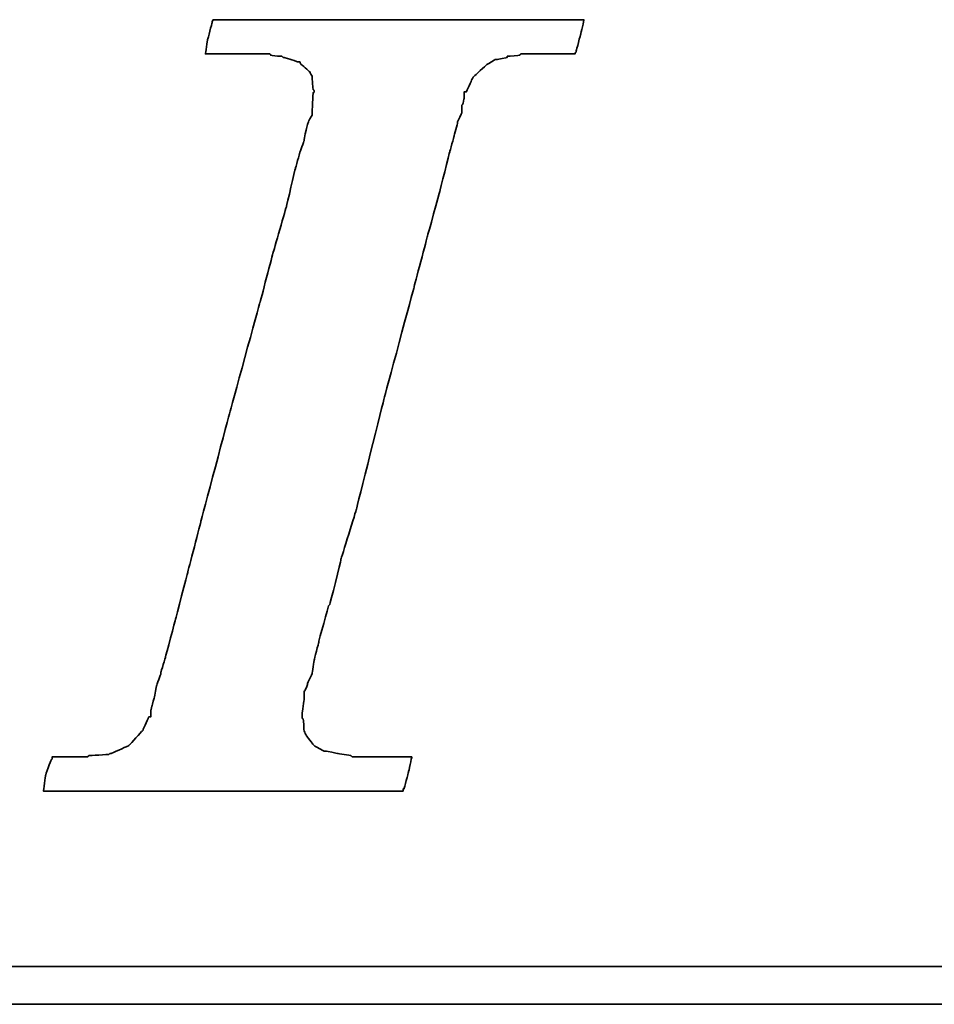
# Model space of a CAD drawing. Header units: millimetres. Extents: x 8 to 901, y 244 to 577.
# Tile 32 of 52: x 668.95 to 676.16, y 341.7 to 349.47. Entities that reach past the tile are written whole.
import ezdxf

# ---------------------------------------------------------------- set-up
doc = ezdxf.new("R2010")
doc.units = ezdxf.units.MM
doc.layers.add('DIM', color=4, linetype='CONTINUOUS')
doc.layers.add('layer 1', color=7, linetype='CONTINUOUS')

# ---------------------------------------------------------------- blocks, each defined once
blk = doc.blocks.new('TBI MOTION logo(完整正式版)')
at = {"layer": 'layer 1', "color": 22, "lineweight": 35}
for points, knots in [([(-40.59125, -7.94375), (-40.59125, -7.94375), (-40.97375, -7.94375), (-40.97375, -7.94375), (-40.97375, -7.94375), (-40.97375, -7.94375), (-41.38125, -7.94375), (-41.38125, -7.94375), (-41.38125, -7.94375), (-41.38125, -7.94375), (-41.54875, -7.94375), (-41.54875, -7.94375), (-41.54875, -7.94375), (-41.54875, -7.94375), (-41.59875, -7.94375), (-41.59875, -7.94375), (-41.59875, -7.94375), (-41.59875, -7.94375), (-41.88375, -7.94375), (-41.88375, -7.94375), (-41.88375, -7.94375), (-41.88375, -7.94375), (-41.90875, -7.91875), (-41.90875, -7.91875), (-41.90875, -7.91875), (-41.90875, -7.91875), (-42.19875, -7.87125), (-42.19875, -7.87125), (-42.19875, -7.87125), (-42.19875, -7.87125), (-42.43875, -7.82375), (-42.43875, -7.82375), (-42.43875, -7.82375), (-42.43875, -7.82375), (-42.45875, -7.82375), (-42.45875, -7.82375), (-42.45875, -7.82375), (-42.45875, -7.82375), (-42.48625, -7.82375), (-42.48625, -7.82375), (-42.48625, -7.82375), (-42.48625, -7.82375), (-42.67625, -7.72375), (-42.67625, -7.72375), (-42.67625, -7.72375), (-42.67625, -7.72375), (-42.70125, -7.70375), (-42.70125, -7.70375), (-42.70125, -7.70375), (-42.70125, -7.70375), (-42.72375, -7.67875), (-42.72375, -7.67875), (-42.72375, -7.67875), (-42.72375, -7.67875), (-42.86875, -7.48875), (-42.86875, -7.48875), (-42.86875, -7.48875), (-42.86875, -7.48875), (-42.89375, -7.43875), (-42.89375, -7.43875), (-42.89375, -7.43875), (-42.89375, -7.43875), (-42.91875, -7.38875), (-42.91875, -7.38875), (-42.91875, -7.38875), (-42.91875, -7.38875), (-42.93875, -7.12875), (-42.93875, -7.12875), (-42.93875, -7.12875), (-42.93875, -7.12875), (-42.96375, -7.10375), (-42.96375, -7.10375), (-42.96375, -7.10375), (-42.96375, -7.10375), (-42.96375, -7.05375), (-42.96375, -7.05375), (-42.96375, -7.05375), (-42.96375, -7.05375), (-42.96375, -7.00875), (-42.96375, -7.00875), (-42.96375, -7.00875), (-42.96375, -7.00875), (-42.91875, -6.69625), (-42.91875, -6.69625), (-42.91875, -6.69625), (-42.91875, -6.69625), (-42.91875, -6.62375), (-42.91875, -6.62375), (-42.91875, -6.62375), (-42.91875, -6.62375), (-42.91875, -6.59625), (-42.91875, -6.59625), (-42.91875, -6.59625), (-42.91875, -6.59625), (-42.91875, -6.57375), (-42.91875, -6.57375), (-42.91875, -6.57375), (-42.91875, -6.57375), (-42.91875, -6.52875), (-42.91875, -6.52875), (-42.91875, -6.52875), (-42.91875, -6.52875), (-42.89375, -6.50375), (-42.89375, -6.50375), (-42.89375, -6.50375), (-42.89375, -6.50375), (-42.84375, -6.38375), (-42.84375, -6.38375), (-42.84375, -6.38375), (-42.84375, -6.38375), (-42.84375, -6.35875), (-42.84375, -6.35875), (-42.84375, -6.35875), (-42.84375, -6.35875), (-42.74625, -6.14375), (-42.74625, -6.14375), (-42.74625, -6.14375), (-42.74625, -6.14375), (-42.70125, -5.85375), (-42.70125, -5.85375), (-42.70125, -5.85375), (-42.70125, -5.85375), (-42.60375, -5.47125), (-42.60375, -5.47125), (-42.60375, -5.47125), (-42.60375, -5.47125), (-42.60375, -5.44875), (-42.60375, -5.44875), (-42.60375, -5.44875), (-42.60375, -5.44875), (-42.38875, -4.67875), (-42.38875, -4.67875), (-42.38875, -4.67875), (-42.38875, -4.67875), (-42.36375, -4.65375), (-42.36375, -4.65375), (-42.36375, -4.65375), (-42.36375, -4.65375), (-42.12375, -3.69625), (-42.12375, -3.69625), (-42.12375, -3.69625), (-42.12375, -3.69625), (-42.12375, -3.67374), (-42.12375, -3.67374), (-42.12375, -3.67374), (-42.12375, -3.67374), (-41.78875, -2.59374), (-41.78875, -2.59374), (-41.78875, -2.59374), (-41.78875, -2.59374), (-41.18875, -0.19375), (-41.18875, -0.19375), (-41.18875, -0.19375), (-41.18875, -0.19375), (-40.54375, 2.20624), (-40.54375, 2.20624), (-40.54375, 2.20624), (-40.54375, 2.20624), (-40.25375, 3.30875), (-40.25375, 3.30875), (-40.25375, 3.30875), (-40.25375, 3.30875), (-39.98875, 4.27125), (-39.98875, 4.27125), (-39.98875, 4.27125), (-39.98875, 4.27125), (-39.77375, 5.13125), (-39.77375, 5.13125), (-39.77375, 5.13125), (-39.77375, 5.13125), (-39.67875, 5.47125), (-39.67875, 5.47125), (-39.67875, 5.47125), (-39.67875, 5.47125), (-39.60375, 5.75625), (-39.60375, 5.75625), (-39.60375, 5.75625), (-39.60375, 5.75625), (-39.60375, 5.78125), (-39.60375, 5.78125), (-39.60375, 5.78125), (-39.60375, 5.78125), (-39.50875, 5.97125), (-39.50875, 5.97125), (-39.50875, 5.97125), (-39.50875, 5.97125), (-39.50875, 6.13875), (-39.50875, 6.13875), (-39.50875, 6.13875), (-39.50875, 6.13875), (-39.48625, 6.16625), (-39.48625, 6.16625), (-39.48625, 6.16625), (-39.48625, 6.16625), (-39.46125, 6.28625), (-39.46125, 6.28625), (-39.46125, 6.28625), (-39.46125, 6.28625), (-39.46125, 6.42625), (-39.46125, 6.42625), (-39.46125, 6.42625), (-39.46125, 6.42625), (-39.41375, 6.42625), (-39.41375, 6.42625), (-39.41375, 6.42625), (-39.41375, 6.42625), (-39.29375, 6.69125), (-39.29375, 6.69125), (-39.29375, 6.69125), (-39.29375, 6.69125), (-39.26875, 6.74125), (-39.26875, 6.74125), (-39.26875, 6.74125), (-39.26875, 6.74125), (-39.24375, 6.76625), (-39.24375, 6.76625), (-39.24375, 6.76625), (-39.24375, 6.76625), (-38.98375, 7.00624), (-38.98375, 7.00624), (-38.98375, 7.00624), (-38.98375, 7.00624), (-38.95625, 7.02624), (-38.95625, 7.02624), (-38.95625, 7.02624), (-38.95625, 7.02624), (-38.78875, 7.12624), (-38.78875, 7.12624), (-38.78875, 7.12624), (-38.78875, 7.12624), (-38.76375, 7.12624), (-38.76375, 7.12624), (-38.76375, 7.12624), (-38.76375, 7.12624), (-38.74375, 7.12624), (-38.74375, 7.12624), (-38.74375, 7.12624), (-38.74375, 7.12624), (-38.52875, 7.17125), (-38.52875, 7.17125), (-38.52875, 7.17125), (-38.52875, 7.17125), (-38.52875, 7.19624), (-38.52875, 7.19624), (-38.52875, 7.19624), (-38.52875, 7.19624), (-38.50375, 7.19624), (-38.50375, 7.19624), (-38.50375, 7.19624), (-38.50375, 7.19624), (-38.26125, 7.21875), (-38.26125, 7.21875), (-38.26125, 7.21875), (-38.26125, 7.21875), (-38.23875, 7.24624), (-38.23875, 7.24624), (-38.23875, 7.24624), (-38.23875, 7.24624), (-38.21625, 7.24624), (-38.21625, 7.24624), (-38.21625, 7.24624), (-38.21625, 7.24624), (-38.18875, 7.24624), (-38.18875, 7.24624), (-38.18875, 7.24624), (-38.18875, 7.24624), (-37.90375, 7.24624), (-37.90375, 7.24624), (-37.90375, 7.24624), (-37.90375, 7.24624), (-37.85375, 7.24624), (-37.85375, 7.24624), (-37.85375, 7.24624), (-37.85375, 7.24624), (-37.75875, 7.24624), (-37.75875, 7.24624), (-37.75875, 7.24624), (-37.75875, 7.24624), (-37.42375, 7.24624), (-37.42375, 7.24624), (-37.42375, 7.24624), (-37.42375, 7.24624), (-37.08875, 7.24624), (-37.08875, 7.24624), (-37.08875, 7.24624), (-37.08875, 7.24624), (-37.06375, 7.24624), (-37.06375, 7.24624), (-37.06375, 7.24624), (-37.06375, 7.24624), (-37.06375, 7.26624), (-37.06375, 7.26624), (-37.06375, 7.26624), (-37.06375, 7.26624), (-37.03875, 7.29125), (-37.03875, 7.29125), (-37.03875, 7.29125), (-37.03875, 7.29125), (-37.03875, 7.31625), (-37.03875, 7.31625), (-37.03875, 7.31625), (-37.03875, 7.31625), (-36.94125, 7.67625), (-36.94125, 7.67625), (-36.94125, 7.67625), (-36.94125, 7.67625), (-36.86875, 7.98625), (-36.86875, 7.98625), (-36.86875, 7.98625), (-36.86875, 7.98625), (-36.98875, 7.98625), (-36.98875, 7.98625), (-36.98875, 7.98625), (-36.98875, 7.98625), (-37.42375, 7.98625), (-37.42375, 7.98625), (-37.42375, 7.98625), (-37.42375, 7.98625), (-37.94875, 7.98625), (-37.94875, 7.98625), (-37.94875, 7.98625), (-37.94875, 7.98625), (-38.57375, 7.98625), (-38.57375, 7.98625), (-38.57375, 7.98625), (-38.57375, 7.98625), (-39.29375, 7.98625), (-39.29375, 7.98625), (-39.29375, 7.98625), (-39.29375, 7.98625), (-40.82875, 7.98625), (-40.82875, 7.98625), (-40.82875, 7.98625), (-40.82875, 7.98625), (-42.36375, 7.98625), (-42.36375, 7.98625), (-42.36375, 7.98625), (-42.36375, 7.98625), (-43.08375, 7.98625), (-43.08375, 7.98625), (-43.08375, 7.98625), (-43.08375, 7.98625), (-43.70875, 7.98625), (-43.70875, 7.98625), (-43.70875, 7.98625), (-43.70875, 7.98625), (-44.23375, 7.98625), (-44.23375, 7.98625), (-44.23375, 7.98625), (-44.23375, 7.98625), (-44.66875, 7.98625), (-44.66875, 7.98625), (-44.66875, 7.98625), (-44.66875, 7.98625), (-44.88375, 7.98625), (-44.88375, 7.98625), (-44.88375, 7.98625), (-44.88375, 7.98625), (-44.90875, 7.94125), (-44.90875, 7.94125), (-44.90875, 7.94125), (-44.90875, 7.94125), (-44.90875, 7.91625), (-44.90875, 7.91625), (-44.90875, 7.91625), (-44.90875, 7.91625), (-45.00375, 7.55625), (-45.00375, 7.55625), (-45.00375, 7.55625), (-45.00375, 7.55625), (-45.05375, 7.24624), (-45.05375, 7.24624), (-45.05375, 7.24624), (-45.05375, 7.24624), (-44.61875, 7.24624), (-44.61875, 7.24624), (-44.61875, 7.24624), (-44.61875, 7.24624), (-44.11375, 7.24624), (-44.11375, 7.24624), (-44.11375, 7.24624), (-44.11375, 7.24624), (-43.99375, 7.24624), (-43.99375, 7.24624), (-43.99375, 7.24624), (-43.99375, 7.24624), (-43.94625, 7.24624), (-43.94625, 7.24624), (-43.94625, 7.24624), (-43.94625, 7.24624), (-43.92374, 7.24624), (-43.92374, 7.24624), (-43.92374, 7.24624), (-43.92374, 7.24624), (-43.65875, 7.24624), (-43.65875, 7.24624), (-43.65875, 7.24624), (-43.65875, 7.24624), (-43.63875, 7.21875), (-43.63875, 7.21875), (-43.63875, 7.21875), (-43.63875, 7.21875), (-43.46875, 7.19624), (-43.46875, 7.19624), (-43.46875, 7.19624), (-43.46875, 7.19624), (-43.39875, 7.19624), (-43.39875, 7.19624), (-43.39875, 7.19624), (-43.39875, 7.19624), (-43.37125, 7.17125), (-43.37125, 7.17125), (-43.37125, 7.17125), (-43.37125, 7.17125), (-43.34875, 7.17125), (-43.34875, 7.17125), (-43.34875, 7.17125), (-43.34875, 7.17125), (-43.20375, 7.12624), (-43.20375, 7.12624), (-43.20375, 7.12624), (-43.20375, 7.12624), (-43.05875, 7.07624), (-43.05875, 7.07624), (-43.05875, 7.07624), (-43.05875, 7.07624), (-43.01375, 7.07624), (-43.01375, 7.07624), (-43.01375, 7.07624), (-43.01375, 7.07624), (-42.98875, 7.02624), (-42.98875, 7.02624), (-42.98875, 7.02624), (-42.98875, 7.02624), (-42.79875, 6.86125), (-42.79875, 6.86125), (-42.79875, 6.86125), (-42.79875, 6.86125), (-42.77375, 6.81125), (-42.77375, 6.81125), (-42.77375, 6.81125), (-42.77375, 6.81125), (-42.74625, 6.76625), (-42.74625, 6.76625), (-42.74625, 6.76625), (-42.74625, 6.76625), (-42.72375, 6.47625), (-42.72375, 6.47625), (-42.72375, 6.47625), (-42.72375, 6.47625), (-42.70125, 6.45124), (-42.70125, 6.45124), (-42.70125, 6.45124), (-42.70125, 6.45124), (-42.70125, 6.42625), (-42.70125, 6.42625), (-42.70125, 6.42625), (-42.70125, 6.42625), (-42.72375, 6.40625), (-42.72375, 6.40625), (-42.72375, 6.40625), (-42.72375, 6.40625), (-42.74625, 5.97125), (-42.74625, 5.97125), (-42.74625, 5.97125), (-42.74625, 5.97125), (-42.74625, 5.94625), (-42.74625, 5.94625), (-42.74625, 5.94625), (-42.74625, 5.94625), (-42.74625, 5.92625), (-42.74625, 5.92625), (-42.74625, 5.92625), (-42.74625, 5.92625), (-42.77375, 5.87625), (-42.77375, 5.87625), (-42.77375, 5.87625), (-42.77375, 5.87625), (-42.81875, 5.80625), (-42.81875, 5.80625), (-42.81875, 5.80625), (-42.81875, 5.80625), (-42.86875, 5.63625), (-42.86875, 5.63625), (-42.86875, 5.63625), (-42.86875, 5.63625), (-42.91875, 5.39625), (-42.91875, 5.39625), (-42.91875, 5.39625), (-42.91875, 5.39625), (-42.91875, 5.37124), (-42.91875, 5.37124), (-42.91875, 5.37124), (-42.91875, 5.37124), (-43.01375, 5.10874), (-43.01375, 5.10874), (-43.01375, 5.10874), (-43.01375, 5.10874), (-43.10875, 4.77124), (-43.10875, 4.77124), (-43.10875, 4.77124), (-43.10875, 4.77124), (-43.29875, 3.95625), (-43.29875, 3.95625), (-43.29875, 3.95625), (-43.29875, 3.95625), (-43.58875, 2.95125), (-43.58875, 2.95125), (-43.58875, 2.95125), (-43.58875, 2.95125), (-43.87375, 1.87125), (-43.87375, 1.87125), (-43.87375, 1.87125), (-43.87375, 1.87125), (-44.52625, -0.50374), (-44.52625, -0.50374), (-44.52625, -0.50374), (-44.52625, -0.50374), (-45.14875, -2.85375), (-45.14875, -2.85375), (-45.14875, -2.85375), (-45.14875, -2.85375), (-45.43375, -3.95875), (-45.43375, -3.95875), (-45.43375, -3.95875), (-45.43375, -3.95875), (-45.69875, -4.96875), (-45.69875, -4.96875), (-45.69875, -4.96875), (-45.69875, -4.96875), (-45.91375, -5.78375), (-45.91375, -5.78375), (-45.91375, -5.78375), (-45.91375, -5.78375), (-46.01375, -6.11875), (-46.01375, -6.11875), (-46.01375, -6.11875), (-46.01375, -6.11875), (-46.01375, -6.14375), (-46.01375, -6.14375), (-46.01375, -6.14375), (-46.01375, -6.14375), (-46.10875, -6.40875), (-46.10875, -6.40875), (-46.10875, -6.40875), (-46.10875, -6.40875), (-46.15375, -6.64875), (-46.15375, -6.64875), (-46.15375, -6.64875), (-46.15375, -6.64875), (-46.20375, -6.83875), (-46.20375, -6.83875), (-46.20375, -6.83875), (-46.20375, -6.83875), (-46.22875, -6.93375), (-46.22875, -6.93375), (-46.22875, -6.93375), (-46.22875, -6.93375), (-46.22875, -7.07875), (-46.22875, -7.07875), (-46.22875, -7.07875), (-46.22875, -7.07875), (-46.27375, -7.07875), (-46.27375, -7.07875), (-46.27375, -7.07875), (-46.27375, -7.07875), (-46.39375, -7.34375), (-46.39375, -7.34375), (-46.39375, -7.34375), (-46.39375, -7.34375), (-46.39375, -7.36875), (-46.39375, -7.36875), (-46.39375, -7.36875), (-46.39375, -7.36875), (-46.42125, -7.38875), (-46.42125, -7.38875), (-46.42125, -7.38875), (-46.42125, -7.38875), (-46.68375, -7.67875), (-46.68375, -7.67875), (-46.68375, -7.67875), (-46.68375, -7.67875), (-46.70875, -7.70375), (-46.70875, -7.70375), (-46.70875, -7.70375), (-46.70875, -7.70375), (-46.75375, -7.72375), (-46.75375, -7.72375), (-46.75375, -7.72375), (-46.75375, -7.72375), (-47.08875, -7.87125), (-47.08875, -7.87125), (-47.08875, -7.87125), (-47.08875, -7.87125), (-47.11625, -7.87125), (-47.11625, -7.87125), (-47.11625, -7.87125), (-47.11625, -7.87125), (-47.13875, -7.89375), (-47.13875, -7.89375), (-47.13875, -7.89375), (-47.13875, -7.89375), (-47.56875, -7.91875), (-47.56875, -7.91875), (-47.56875, -7.91875), (-47.56875, -7.91875), (-47.59625, -7.94375), (-47.59625, -7.94375), (-47.59625, -7.94375), (-47.59625, -7.94375), (-47.64375, -7.94375), (-47.64375, -7.94375), (-47.64375, -7.94375), (-47.64375, -7.94375), (-47.73625, -7.94375), (-47.73625, -7.94375), (-47.73625, -7.94375), (-47.73625, -7.94375), (-48.07375, -7.94375), (-48.07375, -7.94375), (-48.07375, -7.94375), (-48.07375, -7.94375), (-48.36125, -7.94375), (-48.36125, -7.94375), (-48.36125, -7.94375), (-48.36125, -7.94375), (-48.36125, -7.96625), (-48.36125, -7.96625), (-48.36125, -7.96625), (-48.36125, -7.96625), (-48.36125, -7.99125), (-48.36125, -7.99125), (-48.36125, -7.99125), (-48.36125, -7.99125), (-48.38875, -8.01375), (-48.38875, -8.01375), (-48.38875, -8.01375), (-48.38875, -8.01375), (-48.50875, -8.34875), (-48.50875, -8.34875), (-48.50875, -8.34875), (-48.50875, -8.34875), (-48.55375, -8.68625), (-48.55375, -8.68625), (-48.55375, -8.68625), (-48.55375, -8.68625), (-48.45875, -8.68625), (-48.45875, -8.68625), (-48.45875, -8.68625), (-48.45875, -8.68625), (-48.07375, -8.68625), (-48.07375, -8.68625), (-48.07375, -8.68625), (-48.07375, -8.68625), (-47.52375, -8.68625), (-47.52375, -8.68625), (-47.52375, -8.68625), (-47.52375, -8.68625), (-46.92375, -8.68625), (-46.92375, -8.68625), (-46.92375, -8.68625), (-46.92375, -8.68625), (-46.25375, -8.68625), (-46.25375, -8.68625), (-46.25375, -8.68625), (-46.25375, -8.68625), (-46.20375, -8.68625), (-46.20375, -8.68625), (-46.20375, -8.68625), (-46.20375, -8.68625), (-44.71375, -8.68625), (-44.71375, -8.68625), (-44.71375, -8.68625), (-44.71375, -8.68625), (-43.22875, -8.68625), (-43.22875, -8.68625), (-43.22875, -8.68625), (-43.22875, -8.68625), (-42.55875, -8.68625), (-42.55875, -8.68625), (-42.55875, -8.68625), (-42.55875, -8.68625), (-42.50875, -8.68625), (-42.50875, -8.68625), (-42.50875, -8.68625), (-42.50875, -8.68625), (-41.93375, -8.68625), (-41.93375, -8.68625), (-41.93375, -8.68625), (-41.93375, -8.68625), (-41.38125, -8.68625), (-41.38125, -8.68625), (-41.38125, -8.68625), (-41.38125, -8.68625), (-40.97375, -8.68625), (-40.97375, -8.68625), (-40.97375, -8.68625), (-40.97375, -8.68625), (-40.78125, -8.68625), (-40.78125, -8.68625), (-40.78125, -8.68625), (-40.78125, -8.68625), (-40.78125, -8.63875), (-40.78125, -8.63875), (-40.78125, -8.63875), (-40.78125, -8.63875), (-40.75875, -8.63875), (-40.75875, -8.63875), (-40.75875, -8.63875), (-40.75875, -8.63875), (-40.66375, -8.27875), (-40.66375, -8.27875), (-40.66375, -8.27875), (-40.66375, -8.27875), (-40.59125, -7.94375), (-40.59125, -7.94375)], [0, 0, 0, 0, 0.00558659, 0.00558659, 0.00558659, 0.0055866, 0.01117318, 0.01117318, 0.01117318, 0.01117319, 0.01675978, 0.01675978, 0.01675978, 0.01675979, 0.02234637, 0.02234637, 0.02234637, 0.02234638, 0.02793296, 0.02793296, 0.02793296, 0.02793297, 0.03351955, 0.03351955, 0.03351955, 0.03351956, 0.03910615, 0.03910615, 0.03910615, 0.03910616, 0.04469274, 0.04469274, 0.04469274, 0.04469275, 0.05027933, 0.05027933, 0.05027933, 0.05027934, 0.05586592, 0.05586592, 0.05586592, 0.05586593, 0.06145251, 0.06145251, 0.06145251, 0.06145252, 0.06703911, 0.06703911, 0.06703911, 0.06703912, 0.0726257, 0.0726257, 0.0726257, 0.07262571, 0.07821229, 0.07821229, 0.07821229, 0.0782123, 0.08379888, 0.08379888, 0.08379888, 0.08379889, 0.08938547, 0.08938547, 0.08938547, 0.08938548, 0.09497207, 0.09497207, 0.09497207, 0.09497208, 0.10055866, 0.10055866, 0.10055866, 0.10055867, 0.10614525, 0.10614525, 0.10614525, 0.10614526, 0.11173184, 0.11173184, 0.11173184, 0.11173185, 0.11731844, 0.11731844, 0.11731844, 0.11731845, 0.12290503, 0.12290503, 0.12290503, 0.12290504, 0.12849162, 0.12849162, 0.12849162, 0.12849163, 0.13407821, 0.13407821, 0.13407821, 0.13407822, 0.1396648, 0.1396648, 0.1396648, 0.13966481, 0.1452514, 0.1452514, 0.1452514, 0.14525141, 0.15083799, 0.15083799, 0.15083799, 0.150838, 0.15642458, 0.15642458, 0.15642458, 0.15642459, 0.16201117, 0.16201117, 0.16201117, 0.16201118, 0.16759777, 0.16759777, 0.16759777, 0.16759778, 0.17318436, 0.17318436, 0.17318436, 0.17318437, 0.17877095, 0.17877095, 0.17877095, 0.17877096, 0.18435754, 0.18435754, 0.18435754, 0.18435755, 0.18994413, 0.18994413, 0.18994413, 0.18994414, 0.19553073, 0.19553073, 0.19553073, 0.19553074, 0.20111732, 0.20111732, 0.20111732, 0.20111733, 0.20670391, 0.20670391, 0.20670391, 0.20670392, 0.2122905, 0.2122905, 0.2122905, 0.21229051, 0.21787709, 0.21787709, 0.21787709, 0.2178771, 0.22346369, 0.22346369, 0.22346369, 0.2234637, 0.22905028, 0.22905028, 0.22905028, 0.22905029, 0.23463687, 0.23463687, 0.23463687, 0.23463688, 0.24022346, 0.24022346, 0.24022346, 0.24022347, 0.24581006, 0.24581006, 0.24581006, 0.24581007, 0.25139665, 0.25139665, 0.25139665, 0.25139666, 0.25698324, 0.25698324, 0.25698324, 0.25698325, 0.26256983, 0.26256983, 0.26256983, 0.26256984, 0.26815642, 0.26815642, 0.26815642, 0.26815643, 0.27374302, 0.27374302, 0.27374302, 0.27374303, 0.27932961, 0.27932961, 0.27932961, 0.27932962, 0.2849162, 0.2849162, 0.2849162, 0.28491621, 0.29050279, 0.29050279, 0.29050279, 0.2905028, 0.29608939, 0.29608939, 0.29608939, 0.2960894, 0.30167598, 0.30167598, 0.30167598, 0.30167599, 0.30726257, 0.30726257, 0.30726257, 0.30726258, 0.31284916, 0.31284916, 0.31284916, 0.31284917, 0.31843575, 0.31843575, 0.31843575, 0.31843576, 0.32402235, 0.32402235, 0.32402235, 0.32402236, 0.32960894, 0.32960894, 0.32960894, 0.32960895, 0.33519553, 0.33519553, 0.33519553, 0.33519554, 0.34078212, 0.34078212, 0.34078212, 0.34078213, 0.34636872, 0.34636872, 0.34636872, 0.34636873, 0.35195531, 0.35195531, 0.35195531, 0.35195532, 0.3575419, 0.3575419, 0.3575419, 0.35754191, 0.36312849, 0.36312849, 0.36312849, 0.3631285, 0.36871508, 0.36871508, 0.36871508, 0.36871509, 0.37430168, 0.37430168, 0.37430168, 0.37430169, 0.37988827, 0.37988827, 0.37988827, 0.37988828, 0.38547486, 0.38547486, 0.38547486, 0.38547487, 0.39106145, 0.39106145, 0.39106145, 0.39106146, 0.39664804, 0.39664804, 0.39664804, 0.39664805, 0.40223464, 0.40223464, 0.40223464, 0.40223465, 0.40782123, 0.40782123, 0.40782123, 0.40782124, 0.41340782, 0.41340782, 0.41340782, 0.41340783, 0.41899441, 0.41899441, 0.41899441, 0.41899442, 0.42458101, 0.42458101, 0.42458101, 0.42458102, 0.4301676, 0.4301676, 0.4301676, 0.43016761, 0.43575419, 0.43575419, 0.43575419, 0.4357542, 0.44134078, 0.44134078, 0.44134078, 0.44134079, 0.44692737, 0.44692737, 0.44692737, 0.44692738, 0.45251397, 0.45251397, 0.45251397, 0.45251398, 0.45810056, 0.45810056, 0.45810056, 0.45810057, 0.46368715, 0.46368715, 0.46368715, 0.46368716, 0.46927374, 0.46927374, 0.46927374, 0.46927375, 0.47486034, 0.47486034, 0.47486034, 0.47486035, 0.48044693, 0.48044693, 0.48044693, 0.48044694, 0.48603352, 0.48603352, 0.48603352, 0.48603353, 0.49162011, 0.49162011, 0.49162011, 0.49162012, 0.4972067, 0.4972067, 0.4972067, 0.49720671, 0.5027933, 0.5027933, 0.5027933, 0.50279331, 0.50837989, 0.50837989, 0.50837989, 0.5083799, 0.51396648, 0.51396648, 0.51396648, 0.51396649, 0.51955307, 0.51955307, 0.51955307, 0.51955308, 0.52513966, 0.52513966, 0.52513966, 0.52513967, 0.53072626, 0.53072626, 0.53072626, 0.53072627, 0.53631285, 0.53631285, 0.53631285, 0.53631286, 0.54189944, 0.54189944, 0.54189944, 0.54189945, 0.54748603, 0.54748603, 0.54748603, 0.54748604, 0.55307263, 0.55307263, 0.55307263, 0.55307264, 0.55865922, 0.55865922, 0.55865922, 0.55865923, 0.56424581, 0.56424581, 0.56424581, 0.56424582, 0.5698324, 0.5698324, 0.5698324, 0.56983241, 0.57541899, 0.57541899, 0.57541899, 0.575419, 0.58100559, 0.58100559, 0.58100559, 0.5810056, 0.58659218, 0.58659218, 0.58659218, 0.58659219, 0.59217877, 0.59217877, 0.59217877, 0.59217878, 0.59776536, 0.59776536, 0.59776536, 0.59776537, 0.60335196, 0.60335196, 0.60335196, 0.60335197, 0.60893855, 0.60893855, 0.60893855, 0.60893856, 0.61452514, 0.61452514, 0.61452514, 0.61452515, 0.62011173, 0.62011173, 0.62011173, 0.62011174, 0.62569832, 0.62569832, 0.62569832, 0.62569833, 0.63128492, 0.63128492, 0.63128492, 0.63128493, 0.63687151, 0.63687151, 0.63687151, 0.63687152, 0.6424581, 0.6424581, 0.6424581, 0.64245811, 0.64804469, 0.64804469, 0.64804469, 0.6480447, 0.65363128, 0.65363128, 0.65363128, 0.65363129, 0.65921788, 0.65921788, 0.65921788, 0.65921789, 0.66480447, 0.66480447, 0.66480447, 0.66480448, 0.67039106, 0.67039106, 0.67039106, 0.67039107, 0.67597765, 0.67597765, 0.67597765, 0.67597766, 0.68156425, 0.68156425, 0.68156425, 0.68156426, 0.68715084, 0.68715084, 0.68715084, 0.68715085, 0.69273743, 0.69273743, 0.69273743, 0.69273744, 0.69832402, 0.69832402, 0.69832402, 0.69832403, 0.70391061, 0.70391061, 0.70391061, 0.70391062, 0.70949721, 0.70949721, 0.70949721, 0.70949722, 0.7150838, 0.7150838, 0.7150838, 0.71508381, 0.72067039, 0.72067039, 0.72067039, 0.7206704, 0.72625698, 0.72625698, 0.72625698, 0.72625699, 0.73184358, 0.73184358, 0.73184358, 0.73184359, 0.73743017, 0.73743017, 0.73743017, 0.73743018, 0.74301676, 0.74301676, 0.74301676, 0.74301677, 0.74860335, 0.74860335, 0.74860335, 0.74860336, 0.75418994, 0.75418994, 0.75418994, 0.75418995, 0.75977654, 0.75977654, 0.75977654, 0.75977655, 0.76536313, 0.76536313, 0.76536313, 0.76536314, 0.77094972, 0.77094972, 0.77094972, 0.77094973, 0.77653631, 0.77653631, 0.77653631, 0.77653632, 0.78212291, 0.78212291, 0.78212291, 0.78212292, 0.7877095, 0.7877095, 0.7877095, 0.78770951, 0.79329609, 0.79329609, 0.79329609, 0.7932961, 0.79888268, 0.79888268, 0.79888268, 0.79888269, 0.80446927, 0.80446927, 0.80446927, 0.80446928, 0.81005587, 0.81005587, 0.81005587, 0.81005588, 0.81564246, 0.81564246, 0.81564246, 0.81564247, 0.82122905, 0.82122905, 0.82122905, 0.82122906, 0.82681564, 0.82681564, 0.82681564, 0.82681565, 0.83240223, 0.83240223, 0.83240223, 0.83240224, 0.83798883, 0.83798883, 0.83798883, 0.83798884, 0.84357542, 0.84357542, 0.84357542, 0.84357543, 0.84916201, 0.84916201, 0.84916201, 0.84916202, 0.8547486, 0.8547486, 0.8547486, 0.85474861, 0.8603352, 0.8603352, 0.8603352, 0.86033521, 0.86592179, 0.86592179, 0.86592179, 0.8659218, 0.87150838, 0.87150838, 0.87150838, 0.87150839, 0.87709497, 0.87709497, 0.87709497, 0.87709498, 0.88268156, 0.88268156, 0.88268156, 0.88268157, 0.88826816, 0.88826816, 0.88826816, 0.88826817, 0.89385475, 0.89385475, 0.89385475, 0.89385476, 0.89944134, 0.89944134, 0.89944134, 0.89944135, 0.90502793, 0.90502793, 0.90502793, 0.90502794, 0.91061453, 0.91061453, 0.91061453, 0.91061454, 0.91620112, 0.91620112, 0.91620112, 0.91620113, 0.92178771, 0.92178771, 0.92178771, 0.92178772, 0.9273743, 0.9273743, 0.9273743, 0.92737431, 0.93296089, 0.93296089, 0.93296089, 0.9329609, 0.93854749, 0.93854749, 0.93854749, 0.9385475, 0.94413408, 0.94413408, 0.94413408, 0.94413409, 0.94972067, 0.94972067, 0.94972067, 0.94972068, 0.95530726, 0.95530726, 0.95530726, 0.95530727, 0.96089385, 0.96089385, 0.96089385, 0.96089386, 0.96648045, 0.96648045, 0.96648045, 0.96648046, 0.97206704, 0.97206704, 0.97206704, 0.97206705, 0.97765363, 0.97765363, 0.97765363, 0.97765364, 0.98324022, 0.98324022, 0.98324022, 0.98324023, 0.98882682, 0.98882682, 0.98882682, 0.98882683, 0.99441341, 0.99441341, 0.99441341, 0.99441342, 1, 1, 1, 1]), ([(75.90875, -9.47875), (75.90875, -9.47875), (75.90875, -12.28625), (75.90875, -12.28625), (75.90875, -12.28625), (75.90875, -12.28625), (75.90875, -12.47875), (75.90875, -12.47875), (75.90875, -12.47875), (75.90875, -12.47875), (75.71625, -12.47875), (75.71625, -12.47875), (75.71625, -12.47875), (75.71625, -12.47875), (-88.32875, -12.47875), (-88.32875, -12.47875), (-88.32875, -12.47875), (-88.32875, -12.47875), (-88.32875, -13.29375), (-88.32875, -13.29375), (-88.32875, -13.29375), (-88.32875, -13.29375), (82.89125, -13.29375), (82.89125, -13.29375), (82.89125, -13.29375), (82.89125, -13.29375), (75.90875, -9.47875), (75.90875, -9.47875)], [0, 0, 0, 0, 0.14285714, 0.14285714, 0.14285714, 0.14285715, 0.28571429, 0.28571429, 0.28571429, 0.2857143, 0.42857143, 0.42857143, 0.42857143, 0.42857144, 0.57142857, 0.57142857, 0.57142857, 0.57142858, 0.71428571, 0.71428571, 0.71428571, 0.71428572, 0.85714286, 0.85714286, 0.85714286, 0.85714287, 1, 1, 1, 1])]:
    blk.add_open_spline(points, degree=3, knots=knots, dxfattribs=at)

msp = doc.modelspace()

# ---------------------------------------------------------------- block references
at = {"layer": 'DIM', "color": 7, "xscale": 0.3648685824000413, "yscale": 0.3648685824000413, "zscale": 0.3648685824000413}
msp.add_blockref('TBI MOTION logo(完整正式版)', (686.8486, 346.5515), dxfattribs=at)

doc.saveas('drawing.dxf')
